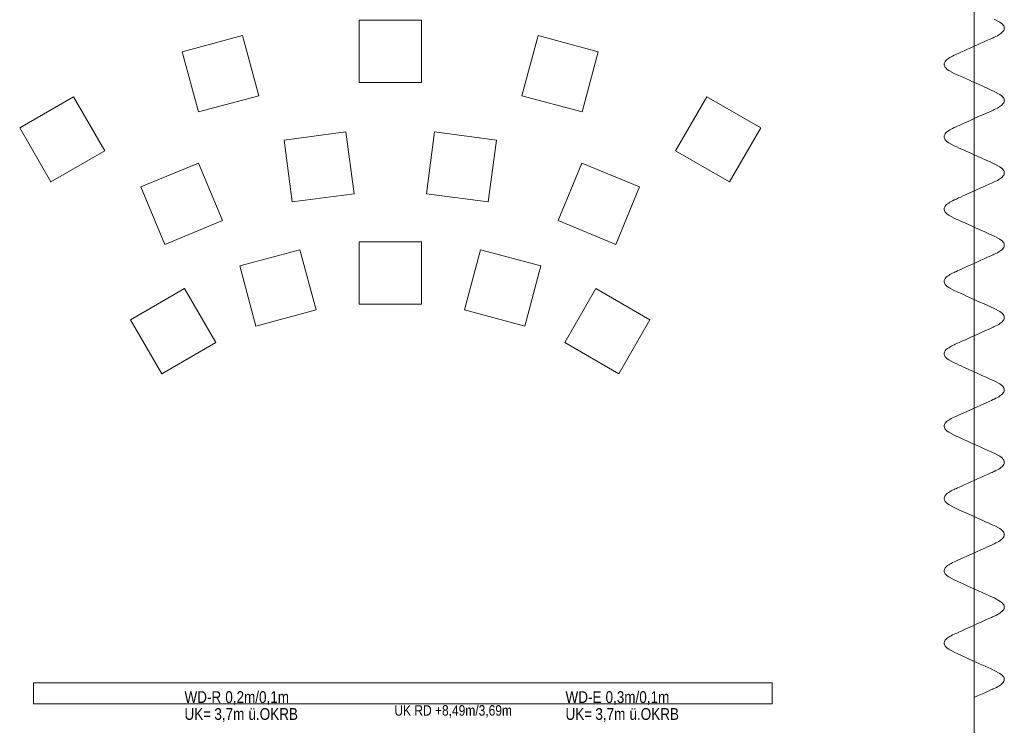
# Model space of a CAD drawing. Extents: x -620 to 300, y 62 to 1107.
# Tile 72 of 109: x -263 to -121, y 607 to 708. Entities that reach past the tile are written whole.
import ezdxf
from ezdxf.lldxf.tags import DXFTag

# ---------------------------------------------------------------- set-up
doc = ezdxf.new("R2010")
doc.units = 0
doc.layers.get('0').update_dxf_attribs({"lineweight": 35})
for name, color, linetype, lineweight, true_color in [('00_Beschriftung UZ', 3, 'Continuous', 13, 0x00ff00), ('30 -34 Innenwände- 11 Durchbruch', 4, 'Continuous', 9, 0x00ffff), ('60- 61 allgemeine Ausstattung- 1 Möbel', 7, 'Continuous', 9, 0x00cccc)]:
    doc.layers.add(name, color=color, linetype=linetype, lineweight=lineweight, true_color=true_color)
doc.layers.add('70 -71 Achsen- 1 Gebäudeachsen', color=7, linetype='STRICHPUNKT2-A06G9G5P8I', lineweight=18)
doc.styles.get("Standard").update_dxf_attribs({"font": 'ARIALN.TTF'})
tags = doc.linetypes.add('STRICHPUNKT2-A06G9G5P8I', pattern=[12.7, 6.35, -3.175, 0, -3.175]).pattern_tags.tags
tags[10:11] = [DXFTag(74, 4), DXFTag(75, 0), DXFTag(340, '0'), DXFTag(46, 0.0), DXFTag(50, 0.0), DXFTag(44, 0.0), DXFTag(45, 0.0)]
tags[8:9] = [DXFTag(74, 4), DXFTag(75, 0), DXFTag(340, '0'), DXFTag(46, 0.0), DXFTag(50, 0.0), DXFTag(44, 0.0), DXFTag(45, 0.0)]
tags[6:7] = [DXFTag(74, 4), DXFTag(75, 0), DXFTag(340, '0'), DXFTag(46, 0.0), DXFTag(50, 0.0), DXFTag(44, 0.0), DXFTag(45, 0.0)]
tags[4:5] = [DXFTag(74, 4), DXFTag(75, 0), DXFTag(340, '0'), DXFTag(46, 0.0), DXFTag(50, 0.0), DXFTag(44, 0.0), DXFTag(45, 0.0)]

# ---------------------------------------------------------------- blocks, each defined once
blk = doc.blocks.new('Referenz-A06G9G5R8I')
at = {"layer": '60- 61 allgemeine Ausstattung- 1 Möbel', "color": 0, "linetype": 'Continuous', "ltscale": 0.13}
for p, q in [((-214.28, 708.38), (-205.28, 708.38)), ((-214.28, 699.38), (-214.28, 708.38)), ((-205.28, 708.38), (-205.28, 699.38)), ((-239.8, 703.83), (-231.1, 706.16)), ((-231.1, 706.16), (-228.77, 697.47)), ((-190.78, 697.47), (-188.45, 706.16)), ((-188.45, 706.16), (-179.76, 703.83)), ((-237.46, 695.14), (-239.8, 703.83)), ((-179.76, 703.83), (-182.09, 695.14)), ((-205.28, 699.38), (-214.28, 699.38)), ((-263.27, 692.84), (-255.48, 697.34)), ((-255.48, 697.34), (-250.97, 689.55)), ((-228.77, 697.47), (-237.46, 695.14)), ((-182.09, 695.14), (-190.78, 697.47)), ((-168.58, 689.55), (-164.08, 697.34)), ((-164.08, 697.34), (-156.29, 692.84)), ((-258.77, 685.04), (-263.27, 692.84)), ((-225.1, 691.08), (-216.18, 692.25)), ((-216.18, 692.25), (-215, 683.33)), ((-204.56, 683.33), (-203.38, 692.25)), ((-203.38, 692.25), (-194.46, 691.08)), ((-156.29, 692.84), (-160.79, 685.04)), ((-223.92, 682.15), (-225.1, 691.08)), ((-194.46, 691.08), (-195.63, 682.15)), ((-250.97, 689.55), (-258.77, 685.04)), ((-160.79, 685.04), (-168.58, 689.55)), ((-245.77, 684.32), (-237.45, 687.77)), ((-237.45, 687.77), (-234.01, 679.45)), ((-185.55, 679.45), (-182.1, 687.77)), ((-182.1, 687.77), (-173.79, 684.32)), ((-242.32, 676.01), (-245.77, 684.32)), ((-173.79, 684.32), (-177.23, 676.01)), ((-215, 683.33), (-223.92, 682.15)), ((-195.63, 682.15), (-204.56, 683.33)), ((-234.01, 679.45), (-242.32, 676.01)), ((-177.23, 676.01), (-185.55, 679.45)), ((-231.51, 672.92), (-222.82, 675.25)), ((-222.82, 675.25), (-220.49, 666.56)), ((-214.28, 676.38), (-205.28, 676.38)), ((-214.28, 667.38), (-214.28, 676.38)), ((-205.28, 676.38), (-205.28, 667.38)), ((-199.06, 666.56), (-196.73, 675.25)), ((-196.73, 675.25), (-188.04, 672.92)), ((-229.18, 664.23), (-231.51, 672.92)), ((-188.04, 672.92), (-190.37, 664.23)), ((-127.89, 672.2), (-127.41, 672.41)), ((-127.41, 672.41), (-126.92, 672.63)), ((-126.92, 672.63), (-126.44, 672.85)), ((-126.44, 672.85), (-125.96, 673.07)), ((-125.96, 673.07), (-125.48, 673.28)), ((-129.81, 670.78), (-129.78, 670.89)), ((-129.78, 670.89), (-129.73, 671)), ((-129.73, 671), (-129.66, 671.11)), ((-129.66, 671.11), (-129.57, 671.22)), ((-129.57, 671.22), (-129.46, 671.32)), ((-129.46, 671.32), (-129.33, 671.43)), ((-129.33, 671.43), (-129.17, 671.54)), ((-129.17, 671.54), (-129, 671.65)), ((-129, 671.65), (-128.81, 671.76)), ((-128.81, 671.76), (-128.6, 671.87)), ((-128.6, 671.87), (-128.37, 671.98)), ((-128.37, 671.98), (-128.21, 672.05)), ((-128.21, 672.05), (-128.05, 672.12)), ((-128.05, 672.12), (-127.89, 672.2)), ((-247.27, 665.12), (-239.47, 669.63)), ((-239.47, 669.63), (-234.97, 661.83)), ((-184.58, 661.83), (-180.08, 669.63)), ((-180.08, 669.63), (-172.29, 665.12)), ((-129.82, 670.67), (-129.81, 670.78)), ((-129.81, 670.56), (-129.82, 670.67)), ((-129.78, 670.45), (-129.81, 670.56)), ((-129.73, 670.34), (-129.78, 670.45)), ((-129.66, 670.24), (-129.73, 670.34)), ((-129.53, 670.09), (-129.66, 670.24)), ((-129.37, 669.95), (-129.53, 670.09)), ((-129.17, 669.8), (-129.37, 669.95)), ((-128.37, 669.37), (-129.17, 669.8)), ((-127.93, 669.17), (-128.37, 669.37)), ((-127.48, 668.96), (-127.93, 669.17)), ((-127.04, 668.76), (-127.48, 668.96)), ((-126.6, 668.56), (-127.04, 668.76)), ((-126.15, 668.36), (-126.6, 668.56)), ((-125.71, 668.16), (-126.15, 668.36)), ((-125.71, 668.16), (-125.19, 667.93)), ((-205.28, 667.38), (-214.28, 667.38)), ((-125.19, 667.93), (-124.67, 667.69)), ((-124.67, 667.69), (-124.15, 667.46)), ((-124.15, 667.46), (-123.63, 667.22)), ((-123.63, 667.22), (-123.11, 666.99)), ((-123.11, 666.99), (-122.59, 666.75)), ((-122.59, 666.75), (-121.78, 666.32)), ((-220.49, 666.56), (-229.18, 664.23)), ((-190.37, 664.23), (-199.06, 666.56)), ((-121.78, 666.32), (-121.59, 666.17)), ((-121.59, 666.17), (-121.42, 666.03)), ((-121.42, 666.03), (-121.3, 665.88)), ((-121.3, 665.88), (-121.23, 665.77)), ((-121.23, 665.77), (-121.18, 665.66)), ((-121.18, 665.23), (-121.23, 665.12)), ((-121.18, 665.66), (-121.15, 665.56)), ((-121.15, 665.34), (-121.18, 665.23)), ((-121.15, 665.56), (-121.14, 665.45)), ((-121.14, 665.45), (-121.15, 665.34)), ((-242.76, 657.33), (-247.27, 665.12)), ((-172.29, 665.12), (-176.79, 657.33)), ((-123.15, 663.89), (-123.71, 663.63)), ((-122.96, 663.97), (-123.15, 663.89)), ((-122.77, 664.06), (-122.96, 663.97)), ((-122.59, 664.14), (-122.77, 664.06)), ((-122.35, 664.25), (-122.59, 664.14)), ((-122.14, 664.36), (-122.35, 664.25)), ((-121.95, 664.47), (-122.14, 664.36)), ((-121.78, 664.58), (-121.95, 664.47)), ((-121.63, 664.69), (-121.78, 664.58)), ((-121.5, 664.79), (-121.63, 664.69)), ((-121.39, 664.9), (-121.5, 664.79)), ((-121.3, 665.01), (-121.39, 664.9)), ((-121.23, 665.12), (-121.3, 665.01)), ((-126.76, 662.25), (-126.36, 662.44)), ((-126.36, 662.44), (-125.96, 662.62)), ((-125.4, 662.87), (-125.96, 662.62)), ((-124.84, 663.12), (-125.4, 662.87)), ((-124.27, 663.38), (-124.84, 663.12)), ((-123.71, 663.63), (-124.27, 663.38)), ((-234.97, 661.83), (-242.76, 657.33)), ((-176.79, 657.33), (-184.58, 661.83)), ((-129.46, 660.88), (-129.33, 660.98)), ((-129.33, 660.98), (-129.17, 661.09)), ((-129.17, 661.09), (-129, 661.2)), ((-129, 661.2), (-128.81, 661.31)), ((-128.81, 661.31), (-128.6, 661.42)), ((-128.6, 661.42), (-128.37, 661.53)), ((-128.37, 661.53), (-128.24, 661.59)), ((-128.24, 661.59), (-128.1, 661.65)), ((-128.1, 661.65), (-127.97, 661.71)), ((-127.97, 661.71), (-127.57, 661.89)), ((-127.57, 661.89), (-127.17, 662.07)), ((-127.17, 662.07), (-126.76, 662.25)), ((-129.82, 660.22), (-129.81, 660.33)), ((-129.81, 660.11), (-129.82, 660.22)), ((-129.81, 660.33), (-129.78, 660.44)), ((-129.78, 660), (-129.81, 660.11)), ((-129.78, 660.44), (-129.73, 660.55)), ((-129.73, 659.9), (-129.78, 660)), ((-129.73, 660.55), (-129.66, 660.66)), ((-129.66, 659.79), (-129.73, 659.9)), ((-129.66, 660.66), (-129.57, 660.77)), ((-129.53, 659.64), (-129.66, 659.79)), ((-129.57, 660.77), (-129.46, 660.88)), ((-129.37, 659.5), (-129.53, 659.64)), ((-129.17, 659.35), (-129.37, 659.5)), ((-128.37, 658.92), (-129.17, 659.35)), ((-128, 658.75), (-128.37, 658.92)), ((-127.64, 658.59), (-128, 658.75)), ((-127.27, 658.42), (-127.64, 658.59)), ((-126.91, 658.25), (-127.27, 658.42)), ((-126.54, 658.09), (-126.91, 658.25)), ((-126.17, 657.92), (-126.54, 658.09)), ((-126.17, 657.92), (-125.57, 657.65)), ((-125.57, 657.65), (-124.98, 657.38)), ((-124.98, 657.38), (-124.38, 657.11)), ((-124.38, 657.11), (-123.78, 656.84)), ((-123.78, 656.84), (-123.18, 656.57)), ((-123.18, 656.57), (-122.59, 656.3)), ((-122.59, 656.3), (-121.78, 655.87)), ((-121.78, 655.87), (-121.59, 655.72)), ((-121.59, 655.72), (-121.42, 655.58)), ((-121.42, 655.58), (-121.3, 655.43)), ((-121.3, 655.43), (-121.23, 655.32)), ((-121.23, 655.32), (-121.18, 655.22)), ((-122.35, 653.8), (-122.59, 653.69)), ((-122.14, 653.91), (-122.35, 653.8)), ((-121.95, 654.02), (-122.14, 653.91)), ((-121.78, 654.13), (-121.95, 654.02)), ((-121.63, 654.24), (-121.78, 654.13)), ((-121.5, 654.34), (-121.63, 654.24)), ((-121.39, 654.45), (-121.5, 654.34)), ((-121.3, 654.56), (-121.39, 654.45)), ((-121.23, 654.67), (-121.3, 654.56)), ((-121.18, 654.78), (-121.23, 654.67)), ((-121.18, 655.22), (-121.15, 655.11)), ((-121.15, 654.89), (-121.18, 654.78)), ((-121.15, 655.11), (-121.14, 655)), ((-121.14, 655), (-121.15, 654.89)), ((-125.16, 652.53), (-125.8, 652.24)), ((-124.51, 652.82), (-125.16, 652.53)), ((-123.87, 653.11), (-124.51, 652.82)), ((-123.23, 653.4), (-123.87, 653.11)), ((-123.01, 653.5), (-123.23, 653.4)), ((-122.8, 653.6), (-123.01, 653.5)), ((-122.59, 653.69), (-122.8, 653.6)), ((-128.81, 650.86), (-128.6, 650.97)), ((-128.6, 650.97), (-128.37, 651.08)), ((-128.37, 651.08), (-128.26, 651.13)), ((-128.26, 651.13), (-128.16, 651.18)), ((-128.16, 651.18), (-128.05, 651.22)), ((-128.05, 651.22), (-127.73, 651.37)), ((-127.73, 651.37), (-127.41, 651.51)), ((-127.41, 651.51), (-127.09, 651.66)), ((-127.09, 651.66), (-126.76, 651.81)), ((-126.76, 651.81), (-126.44, 651.95)), ((-125.8, 652.24), (-126.44, 651.95)), ((-129.82, 649.77), (-129.81, 649.88)), ((-129.81, 649.66), (-129.82, 649.77)), ((-129.81, 649.88), (-129.78, 649.99)), ((-129.78, 649.56), (-129.81, 649.66)), ((-129.78, 649.99), (-129.73, 650.1)), ((-129.73, 649.45), (-129.78, 649.56)), ((-129.73, 650.1), (-129.66, 650.21)), ((-129.66, 650.21), (-129.57, 650.32)), ((-129.57, 650.32), (-129.46, 650.43)), ((-129.46, 650.43), (-129.33, 650.54)), ((-129.33, 650.54), (-129.17, 650.64)), ((-129.17, 650.64), (-129, 650.75)), ((-129, 650.75), (-128.81, 650.86)), ((-129.66, 649.34), (-129.73, 649.45)), ((-129.53, 649.19), (-129.66, 649.34)), ((-129.37, 649.05), (-129.53, 649.19)), ((-129.17, 648.9), (-129.37, 649.05)), ((-128.37, 648.47), (-129.17, 648.9)), ((-128.08, 648.34), (-128.37, 648.47)), ((-127.79, 648.21), (-128.08, 648.34)), ((-127.5, 648.08), (-127.79, 648.21)), ((-127.21, 647.94), (-127.5, 648.08)), ((-126.92, 647.81), (-127.21, 647.94)), ((-126.64, 647.68), (-126.92, 647.81)), ((-126.64, 647.68), (-125.96, 647.38)), ((-125.96, 647.38), (-125.29, 647.07)), ((-125.29, 647.07), (-124.61, 646.77)), ((-124.61, 646.77), (-123.94, 646.46)), ((-123.94, 646.46), (-123.26, 646.16)), ((-123.26, 646.16), (-122.59, 645.86)), ((-122.59, 645.86), (-121.78, 645.42)), ((-121.78, 645.42), (-121.59, 645.27)), ((-121.59, 645.27), (-121.42, 645.13)), ((-121.5, 643.9), (-121.63, 643.79)), ((-121.39, 644), (-121.5, 643.9)), ((-121.42, 645.13), (-121.3, 644.98)), ((-121.3, 644.11), (-121.39, 644)), ((-121.3, 644.98), (-121.23, 644.88)), ((-121.23, 644.22), (-121.3, 644.11)), ((-121.23, 644.88), (-121.18, 644.77)), ((-121.18, 644.33), (-121.23, 644.22)), ((-121.18, 644.77), (-121.15, 644.66)), ((-121.15, 644.44), (-121.18, 644.33)), ((-121.15, 644.66), (-121.14, 644.55)), ((-121.14, 644.55), (-121.15, 644.44)), ((-124.03, 642.59), (-124.51, 642.37)), ((-123.55, 642.81), (-124.03, 642.59)), ((-123.07, 643.03), (-123.55, 642.81)), ((-122.91, 643.1), (-123.07, 643.03)), ((-122.75, 643.17), (-122.91, 643.1)), ((-122.59, 643.24), (-122.75, 643.17)), ((-122.35, 643.35), (-122.59, 643.24)), ((-122.14, 643.46), (-122.35, 643.35)), ((-121.95, 643.57), (-122.14, 643.46)), ((-121.78, 643.68), (-121.95, 643.57)), ((-121.63, 643.79), (-121.78, 643.68)), ((-127.89, 640.85), (-127.41, 641.07)), ((-127.41, 641.07), (-126.92, 641.28)), ((-126.92, 641.28), (-126.44, 641.5)), ((-126.44, 641.5), (-125.96, 641.72)), ((-125.96, 641.72), (-125.48, 641.94)), ((-125, 642.15), (-125.48, 641.94)), ((-124.51, 642.37), (-125, 642.15)), ((-129.78, 639.54), (-129.73, 639.65)), ((-129.73, 639.65), (-129.66, 639.76)), ((-129.66, 639.76), (-129.57, 639.87)), ((-129.57, 639.87), (-129.46, 639.98)), ((-129.46, 639.98), (-129.33, 640.09)), ((-129.33, 640.09), (-129.17, 640.2)), ((-129.17, 640.2), (-129, 640.3)), ((-129, 640.3), (-128.81, 640.41)), ((-128.81, 640.41), (-128.6, 640.52)), ((-128.6, 640.52), (-128.37, 640.63)), ((-128.37, 640.63), (-128.21, 640.7)), ((-128.21, 640.7), (-128.05, 640.78)), ((-128.05, 640.78), (-127.89, 640.85)), ((-129.82, 639.32), (-129.81, 639.43)), ((-129.81, 639.22), (-129.82, 639.32)), ((-129.81, 639.43), (-129.78, 639.54)), ((-129.78, 639.11), (-129.81, 639.22)), ((-129.73, 639), (-129.78, 639.11)), ((-129.66, 638.89), (-129.73, 639)), ((-129.53, 638.74), (-129.66, 638.89)), ((-129.37, 638.6), (-129.53, 638.74)), ((-129.17, 638.45), (-129.37, 638.6)), ((-128.37, 638.02), (-129.17, 638.45)), ((-127.7, 637.71), (-128.37, 638.02)), ((-127.02, 637.41), (-127.7, 637.71)), ((-126.35, 637.1), (-127.02, 637.41)), ((-125.67, 636.8), (-126.35, 637.1)), ((-125, 636.49), (-125.67, 636.8)), ((-124.32, 636.19), (-125, 636.49)), ((-124.32, 636.19), (-124.03, 636.06)), ((-124.03, 636.06), (-123.74, 635.93)), ((-123.74, 635.93), (-123.45, 635.8)), ((-123.45, 635.8), (-123.16, 635.67)), ((-123.16, 635.67), (-122.87, 635.54)), ((-122.87, 635.54), (-122.59, 635.41)), ((-122.59, 635.41), (-121.78, 634.97)), ((-121.78, 634.97), (-121.59, 634.83)), ((-121.59, 634.83), (-121.42, 634.68)), ((-121.42, 634.68), (-121.3, 634.54)), ((-121.3, 634.54), (-121.23, 634.43)), ((-121.23, 634.43), (-121.18, 634.32)), ((-121.18, 634.32), (-121.15, 634.21)), ((-121.15, 633.99), (-121.18, 633.88)), ((-121.15, 634.21), (-121.14, 634.1)), ((-121.14, 634.1), (-121.15, 633.99)), ((-123.23, 632.5), (-123.55, 632.36)), ((-122.91, 632.65), (-123.23, 632.5)), ((-122.8, 632.7), (-122.91, 632.65)), ((-122.69, 632.75), (-122.8, 632.7)), ((-122.59, 632.79), (-122.69, 632.75)), ((-122.35, 632.9), (-122.59, 632.79)), ((-122.14, 633.01), (-122.35, 632.9)), ((-121.95, 633.12), (-122.14, 633.01)), ((-121.78, 633.23), (-121.95, 633.12)), ((-121.63, 633.34), (-121.78, 633.23)), ((-121.5, 633.45), (-121.63, 633.34)), ((-121.39, 633.56), (-121.5, 633.45)), ((-121.3, 633.66), (-121.39, 633.56)), ((-121.23, 633.77), (-121.3, 633.66)), ((-121.18, 633.88), (-121.23, 633.77)), ((-126.44, 631.05), (-125.8, 631.34)), ((-125.8, 631.34), (-125.16, 631.63)), ((-125.16, 631.63), (-124.51, 631.92)), ((-124.19, 632.07), (-124.51, 631.92)), ((-123.87, 632.21), (-124.19, 632.07)), ((-123.55, 632.36), (-123.87, 632.21)), ((-129.33, 629.64), (-129.17, 629.75)), ((-129.17, 629.75), (-129, 629.86)), ((-129, 629.86), (-128.81, 629.96)), ((-128.81, 629.96), (-128.6, 630.07)), ((-128.6, 630.07), (-128.37, 630.18)), ((-128.37, 630.18), (-128.16, 630.28)), ((-128.16, 630.28), (-127.94, 630.38)), ((-127.94, 630.38), (-127.73, 630.47)), ((-127.73, 630.47), (-127.09, 630.76)), ((-127.09, 630.76), (-126.44, 631.05)), ((-129.82, 628.88), (-129.81, 628.98)), ((-129.81, 628.77), (-129.82, 628.88)), ((-129.81, 628.98), (-129.78, 629.09)), ((-129.78, 628.66), (-129.81, 628.77)), ((-129.78, 629.09), (-129.73, 629.2)), ((-129.73, 628.55), (-129.78, 628.66)), ((-129.73, 629.2), (-129.66, 629.31)), ((-129.66, 628.44), (-129.73, 628.55)), ((-129.66, 629.31), (-129.57, 629.42)), ((-129.53, 628.3), (-129.66, 628.44)), ((-129.57, 629.42), (-129.46, 629.53)), ((-129.37, 628.15), (-129.53, 628.3)), ((-129.46, 629.53), (-129.33, 629.64)), ((-129.17, 628), (-129.37, 628.15)), ((-128.37, 627.57), (-129.17, 628)), ((-127.77, 627.3), (-128.37, 627.57)), ((-127.18, 627.03), (-127.77, 627.3)), ((-126.58, 626.76), (-127.18, 627.03)), ((-125.98, 626.49), (-126.58, 626.76)), ((-125.38, 626.22), (-125.98, 626.49)), ((-124.78, 625.95), (-125.38, 626.22)), ((-124.78, 625.95), (-124.42, 625.78)), ((-124.42, 625.78), (-124.05, 625.62)), ((-124.05, 625.62), (-123.68, 625.45)), ((-123.68, 625.45), (-123.32, 625.29)), ((-123.32, 625.29), (-122.95, 625.12)), ((-122.95, 625.12), (-122.59, 624.96)), ((-122.59, 624.96), (-121.78, 624.52)), ((-121.78, 624.52), (-121.59, 624.38)), ((-121.59, 624.38), (-121.42, 624.23)), ((-121.42, 624.23), (-121.3, 624.09)), ((-121.3, 624.09), (-121.23, 623.98)), ((-121.23, 623.98), (-121.18, 623.87)), ((-122.14, 622.56), (-122.35, 622.45)), ((-121.95, 622.67), (-122.14, 622.56)), ((-121.78, 622.78), (-121.95, 622.67)), ((-121.63, 622.89), (-121.78, 622.78)), ((-121.5, 623), (-121.63, 622.89)), ((-121.39, 623.11), (-121.5, 623)), ((-121.3, 623.22), (-121.39, 623.11)), ((-121.23, 623.32), (-121.3, 623.22)), ((-121.18, 623.43), (-121.23, 623.32)), ((-121.18, 623.87), (-121.15, 623.76)), ((-121.15, 623.54), (-121.18, 623.43)), ((-121.15, 623.76), (-121.14, 623.65)), ((-121.14, 623.65), (-121.15, 623.54)), ((-125.56, 621), (-125, 621.26)), ((-124.59, 621.44), (-125, 621.26)), ((-124.19, 621.62), (-124.59, 621.44)), ((-123.79, 621.8), (-124.19, 621.62)), ((-123.39, 621.98), (-123.79, 621.8)), ((-122.99, 622.16), (-123.39, 621.98)), ((-122.85, 622.22), (-122.99, 622.16)), ((-122.72, 622.28), (-122.85, 622.22)), ((-122.59, 622.34), (-122.72, 622.28)), ((-122.35, 622.45), (-122.59, 622.34)), ((-128.6, 619.62), (-128.37, 619.73)), ((-128.37, 619.73), (-128.18, 619.82)), ((-128.18, 619.82), (-128, 619.9)), ((-128, 619.9), (-127.81, 619.99)), ((-127.81, 619.99), (-127.25, 620.24)), ((-127.25, 620.24), (-126.68, 620.49)), ((-126.68, 620.49), (-126.12, 620.75)), ((-126.12, 620.75), (-125.56, 621)), ((-129.82, 618.43), (-129.81, 618.54)), ((-129.81, 618.32), (-129.82, 618.43)), ((-129.81, 618.54), (-129.78, 618.64)), ((-129.78, 618.21), (-129.81, 618.32)), ((-129.78, 618.64), (-129.73, 618.75)), ((-129.73, 618.75), (-129.66, 618.86)), ((-129.66, 618.86), (-129.57, 618.97)), ((-129.57, 618.97), (-129.46, 619.08)), ((-129.46, 619.08), (-129.33, 619.19)), ((-129.33, 619.19), (-129.17, 619.3)), ((-129.17, 619.3), (-129, 619.41)), ((-129, 619.41), (-128.81, 619.51)), ((-128.81, 619.51), (-128.6, 619.62)), ((-129.73, 618.1), (-129.78, 618.21)), ((-129.66, 617.99), (-129.73, 618.1)), ((-129.53, 617.85), (-129.66, 617.99)), ((-129.37, 617.7), (-129.53, 617.85)), ((-129.17, 617.56), (-129.37, 617.7)), ((-128.37, 617.12), (-129.17, 617.56)), ((-127.85, 616.89), (-128.37, 617.12)), ((-127.33, 616.65), (-127.85, 616.89)), ((-126.81, 616.42), (-127.33, 616.65)), ((-126.29, 616.18), (-126.81, 616.42)), ((-125.77, 615.94), (-126.29, 616.18)), ((-125.25, 615.71), (-125.77, 615.94)), ((-125.25, 615.71), (-124.8, 615.51)), ((-124.8, 615.51), (-124.36, 615.31)), ((-124.36, 615.31), (-123.92, 615.11)), ((-123.92, 615.11), (-123.47, 614.91)), ((-123.47, 614.91), (-123.03, 614.71)), ((-123.03, 614.71), (-122.59, 614.51)), ((-122.59, 614.51), (-121.78, 614.07)), ((-121.78, 614.07), (-121.59, 613.93)), ((-261.3, 609.7), (-261.3, 612.7)), ((-261.3, 612.7), (-154.65, 612.7)), ((-154.65, 612.7), (-154.65, 609.7)), ((-121.59, 613.93), (-121.42, 613.78)), ((-121.39, 612.66), (-121.5, 612.55)), ((-121.42, 613.78), (-121.3, 613.64)), ((-121.3, 612.77), (-121.39, 612.66)), ((-121.3, 613.64), (-121.23, 613.53)), ((-121.23, 612.88), (-121.3, 612.77)), ((-121.23, 613.53), (-121.18, 613.42)), ((-121.18, 612.98), (-121.23, 612.88)), ((-121.18, 613.42), (-121.15, 613.31)), ((-121.15, 613.09), (-121.18, 612.98)), ((-121.15, 613.31), (-121.14, 613.2)), ((-121.14, 613.2), (-121.15, 613.09)), ((-124.03, 611.24), (-124.51, 611.03)), ((-123.55, 611.46), (-124.03, 611.24)), ((-123.07, 611.68), (-123.55, 611.46)), ((-122.91, 611.75), (-123.07, 611.68)), ((-122.75, 611.82), (-122.91, 611.75)), ((-122.59, 611.9), (-122.75, 611.82)), ((-122.35, 612), (-122.59, 611.9)), ((-122.14, 612.11), (-122.35, 612)), ((-121.95, 612.22), (-122.14, 612.11)), ((-121.78, 612.33), (-121.95, 612.22)), ((-121.63, 612.44), (-121.78, 612.33)), ((-121.5, 612.55), (-121.63, 612.44)), ((-125, 610.81), (-125.48, 610.59)), ((-124.51, 611.03), (-125, 610.81)), ((-154.65, 609.7), (-261.3, 609.7))]:
    blk.add_line(p, q, dxfattribs=at)
at = {"layer": '60- 61 allgemeine Ausstattung- 1 Möbel', "color": 0, "linetype": 'Continuous'}
for p, q in [((-122.59, 708.55), (-121.78, 708.11)), ((-121.78, 708.11), (-121.59, 707.97)), ((-121.59, 707.97), (-121.42, 707.82)), ((-121.42, 707.82), (-121.3, 707.68)), ((-121.63, 706.48), (-121.78, 706.37)), ((-121.5, 706.59), (-121.63, 706.48)), ((-121.39, 706.7), (-121.5, 706.59)), ((-121.3, 706.81), (-121.39, 706.7)), ((-121.3, 707.68), (-121.23, 707.57)), ((-121.23, 706.92), (-121.3, 706.81)), ((-121.23, 707.57), (-121.18, 707.46)), ((-121.18, 707.03), (-121.23, 706.92)), ((-121.18, 707.46), (-121.15, 707.35)), ((-121.15, 707.13), (-121.18, 707.03)), ((-121.15, 707.35), (-121.14, 707.24)), ((-121.14, 707.24), (-121.15, 707.13)), ((-124.51, 705.07), (-125, 704.85)), ((-124.03, 705.28), (-124.51, 705.07)), ((-123.55, 705.5), (-124.03, 705.28)), ((-123.07, 705.72), (-123.55, 705.5)), ((-122.91, 705.79), (-123.07, 705.72)), ((-122.75, 705.86), (-122.91, 705.79)), ((-122.59, 705.94), (-122.75, 705.86)), ((-122.35, 706.05), (-122.59, 705.94)), ((-122.14, 706.15), (-122.35, 706.05)), ((-121.95, 706.26), (-122.14, 706.15)), ((-121.78, 706.37), (-121.95, 706.26)), ((-127.89, 703.54), (-127.41, 703.76)), ((-127.41, 703.76), (-126.92, 703.98)), ((-126.92, 703.98), (-126.44, 704.2)), ((-126.44, 704.2), (-125.96, 704.41)), ((-125.96, 704.41), (-125.48, 704.63)), ((-125, 704.85), (-125.48, 704.63)), ((-129.82, 702.02), (-129.81, 702.13)), ((-129.81, 702.13), (-129.78, 702.24)), ((-129.78, 702.24), (-129.73, 702.34)), ((-129.73, 702.34), (-129.66, 702.45)), ((-129.66, 702.45), (-129.57, 702.56)), ((-129.57, 702.56), (-129.46, 702.67)), ((-129.46, 702.67), (-129.33, 702.78)), ((-129.33, 702.78), (-129.17, 702.89)), ((-129.17, 702.89), (-129, 703)), ((-129, 703), (-128.81, 703.11)), ((-128.81, 703.11), (-128.6, 703.22)), ((-128.6, 703.22), (-128.37, 703.32)), ((-128.37, 703.32), (-128.21, 703.4)), ((-128.21, 703.4), (-128.05, 703.47)), ((-128.05, 703.47), (-127.89, 703.54)), ((-129.81, 701.91), (-129.82, 702.02)), ((-129.78, 701.8), (-129.81, 701.91)), ((-129.73, 701.69), (-129.78, 701.8)), ((-129.66, 701.58), (-129.73, 701.69)), ((-129.53, 701.44), (-129.66, 701.58)), ((-129.37, 701.29), (-129.53, 701.44)), ((-129.17, 701.15), (-129.37, 701.29)), ((-128.37, 700.71), (-129.17, 701.15)), ((-127.93, 700.51), (-128.37, 700.71)), ((-127.48, 700.31), (-127.93, 700.51)), ((-127.04, 700.11), (-127.48, 700.31)), ((-126.6, 699.91), (-127.04, 700.11)), ((-126.15, 699.71), (-126.6, 699.91)), ((-125.71, 699.51), (-126.15, 699.71)), ((-125.71, 699.51), (-125.19, 699.28)), ((-125.19, 699.28), (-124.67, 699.04)), ((-124.67, 699.04), (-124.15, 698.81)), ((-124.15, 698.81), (-123.63, 698.57)), ((-123.63, 698.57), (-123.11, 698.34)), ((-123.11, 698.34), (-122.59, 698.1)), ((-122.59, 698.1), (-121.78, 697.66)), ((-121.78, 697.66), (-121.59, 697.52)), ((-121.59, 697.52), (-121.42, 697.37)), ((-121.42, 697.37), (-121.3, 697.23)), ((-121.3, 697.23), (-121.23, 697.12)), ((-121.23, 696.47), (-121.3, 696.36)), ((-121.23, 697.12), (-121.18, 697.01)), ((-121.18, 696.58), (-121.23, 696.47)), ((-121.18, 697.01), (-121.15, 696.9)), ((-121.15, 696.69), (-121.18, 696.58)), ((-121.15, 696.9), (-121.14, 696.79)), ((-121.14, 696.79), (-121.15, 696.69)), ((-123.15, 695.23), (-123.71, 694.98)), ((-122.96, 695.32), (-123.15, 695.23)), ((-122.77, 695.4), (-122.96, 695.32)), ((-122.59, 695.49), (-122.77, 695.4)), ((-122.35, 695.6), (-122.59, 695.49)), ((-122.14, 695.71), (-122.35, 695.6)), ((-121.95, 695.81), (-122.14, 695.71)), ((-121.78, 695.92), (-121.95, 695.81)), ((-121.63, 696.03), (-121.78, 695.92)), ((-121.5, 696.14), (-121.63, 696.03)), ((-121.39, 696.25), (-121.5, 696.14)), ((-121.3, 696.36), (-121.39, 696.25)), ((-127.17, 693.42), (-126.76, 693.6)), ((-126.76, 693.6), (-126.36, 693.78)), ((-126.36, 693.78), (-125.96, 693.96)), ((-125.4, 694.22), (-125.96, 693.96)), ((-124.84, 694.47), (-125.4, 694.22)), ((-124.27, 694.73), (-124.84, 694.47)), ((-123.71, 694.98), (-124.27, 694.73)), ((-129.57, 692.11), (-129.46, 692.22)), ((-129.46, 692.22), (-129.33, 692.33)), ((-129.33, 692.33), (-129.17, 692.44)), ((-129.17, 692.44), (-129, 692.55)), ((-129, 692.55), (-128.81, 692.66)), ((-128.81, 692.66), (-128.6, 692.77)), ((-128.6, 692.77), (-128.37, 692.88)), ((-128.37, 692.88), (-128.24, 692.94)), ((-128.24, 692.94), (-128.1, 693)), ((-128.1, 693), (-127.97, 693.06)), ((-127.97, 693.06), (-127.57, 693.24)), ((-127.57, 693.24), (-127.17, 693.42)), ((-129.82, 691.57), (-129.81, 691.68)), ((-129.81, 691.46), (-129.82, 691.57)), ((-129.81, 691.68), (-129.78, 691.79)), ((-129.78, 691.35), (-129.81, 691.46)), ((-129.78, 691.79), (-129.73, 691.9)), ((-129.73, 691.24), (-129.78, 691.35)), ((-129.73, 691.9), (-129.66, 692)), ((-129.66, 691.13), (-129.73, 691.24)), ((-129.66, 692), (-129.57, 692.11)), ((-129.53, 690.99), (-129.66, 691.13)), ((-129.37, 690.84), (-129.53, 690.99)), ((-129.17, 690.7), (-129.37, 690.84)), ((-128.37, 690.26), (-129.17, 690.7)), ((-128, 690.1), (-128.37, 690.26)), ((-127.64, 689.93), (-128, 690.1)), ((-127.27, 689.77), (-127.64, 689.93)), ((-126.91, 689.6), (-127.27, 689.77)), ((-126.54, 689.44), (-126.91, 689.6)), ((-126.17, 689.27), (-126.54, 689.44)), ((-126.17, 689.27), (-125.57, 689)), ((-125.57, 689), (-124.98, 688.73)), ((-124.98, 688.73), (-124.38, 688.46)), ((-124.38, 688.46), (-123.78, 688.19)), ((-123.78, 688.19), (-123.18, 687.92)), ((-123.18, 687.92), (-122.59, 687.65)), ((-122.59, 687.65), (-121.78, 687.22)), ((-121.78, 687.22), (-121.59, 687.07)), ((-121.59, 687.07), (-121.42, 686.93)), ((-121.42, 686.93), (-121.3, 686.78)), ((-121.3, 686.78), (-121.23, 686.67)), ((-121.23, 686.67), (-121.18, 686.56)), ((-121.18, 686.56), (-121.15, 686.45)), ((-122.35, 685.15), (-122.59, 685.04)), ((-122.14, 685.26), (-122.35, 685.15)), ((-121.95, 685.37), (-122.14, 685.26)), ((-121.78, 685.47), (-121.95, 685.37)), ((-121.63, 685.58), (-121.78, 685.47)), ((-121.5, 685.69), (-121.63, 685.58)), ((-121.39, 685.8), (-121.5, 685.69)), ((-121.3, 685.91), (-121.39, 685.8)), ((-121.23, 686.02), (-121.3, 685.91)), ((-121.18, 686.13), (-121.23, 686.02)), ((-121.15, 686.24), (-121.18, 686.13)), ((-121.15, 686.45), (-121.14, 686.34)), ((-121.14, 686.34), (-121.15, 686.24)), ((-125.16, 683.88), (-125.8, 683.59)), ((-124.51, 684.17), (-125.16, 683.88)), ((-123.87, 684.46), (-124.51, 684.17)), ((-123.23, 684.75), (-123.87, 684.46)), ((-123.01, 684.85), (-123.23, 684.75)), ((-122.8, 684.94), (-123.01, 684.85)), ((-122.59, 685.04), (-122.8, 684.94)), ((-128.81, 682.21), (-128.6, 682.32)), ((-128.6, 682.32), (-128.37, 682.43)), ((-128.37, 682.43), (-128.26, 682.47)), ((-128.26, 682.47), (-128.16, 682.52)), ((-128.16, 682.52), (-128.05, 682.57)), ((-128.05, 682.57), (-127.73, 682.72)), ((-127.73, 682.72), (-127.41, 682.86)), ((-127.41, 682.86), (-127.09, 683.01)), ((-127.09, 683.01), (-126.76, 683.15)), ((-126.76, 683.15), (-126.44, 683.3)), ((-125.8, 683.59), (-126.44, 683.3)), ((-129.82, 681.12), (-129.81, 681.23)), ((-129.81, 681.01), (-129.82, 681.12)), ((-129.81, 681.23), (-129.78, 681.34)), ((-129.78, 680.9), (-129.81, 681.01)), ((-129.78, 681.34), (-129.73, 681.45)), ((-129.73, 680.79), (-129.78, 680.9)), ((-129.73, 681.45), (-129.66, 681.56)), ((-129.66, 681.56), (-129.57, 681.66)), ((-129.57, 681.66), (-129.46, 681.77)), ((-129.46, 681.77), (-129.33, 681.88)), ((-129.33, 681.88), (-129.17, 681.99)), ((-129.17, 681.99), (-129, 682.1)), ((-129, 682.1), (-128.81, 682.21)), ((-129.66, 680.69), (-129.73, 680.79)), ((-129.53, 680.54), (-129.66, 680.69)), ((-129.37, 680.39), (-129.53, 680.54)), ((-129.17, 680.25), (-129.37, 680.39)), ((-128.37, 679.81), (-129.17, 680.25)), ((-128.08, 679.68), (-128.37, 679.81)), ((-127.79, 679.55), (-128.08, 679.68)), ((-127.5, 679.42), (-127.79, 679.55)), ((-127.21, 679.29), (-127.5, 679.42)), ((-126.92, 679.16), (-127.21, 679.29)), ((-126.64, 679.03), (-126.92, 679.16)), ((-126.64, 679.03), (-125.96, 678.73)), ((-125.96, 678.73), (-125.29, 678.42)), ((-125.29, 678.42), (-124.61, 678.12)), ((-124.61, 678.12), (-123.94, 677.81)), ((-123.94, 677.81), (-123.26, 677.51)), ((-123.26, 677.51), (-122.59, 677.2)), ((-122.59, 677.2), (-121.78, 676.77)), ((-121.78, 676.77), (-121.59, 676.62)), ((-121.59, 676.62), (-121.42, 676.48)), ((-121.63, 675.13), (-121.78, 675.03)), ((-121.5, 675.24), (-121.63, 675.13)), ((-121.39, 675.35), (-121.5, 675.24)), ((-121.42, 676.48), (-121.3, 676.33)), ((-121.3, 675.46), (-121.39, 675.35)), ((-121.3, 676.33), (-121.23, 676.22)), ((-121.23, 675.57), (-121.3, 675.46)), ((-121.23, 676.22), (-121.18, 676.11)), ((-121.18, 675.68), (-121.23, 675.57)), ((-121.18, 676.11), (-121.15, 676)), ((-121.15, 675.79), (-121.18, 675.68)), ((-121.15, 676), (-121.14, 675.9)), ((-121.14, 675.9), (-121.15, 675.79)), ((-124.51, 673.72), (-125, 673.5)), ((-124.03, 673.94), (-124.51, 673.72)), ((-123.55, 674.15), (-124.03, 673.94)), ((-123.07, 674.37), (-123.55, 674.15)), ((-122.91, 674.44), (-123.07, 674.37)), ((-122.75, 674.52), (-122.91, 674.44)), ((-122.59, 674.59), (-122.75, 674.52)), ((-122.35, 674.7), (-122.59, 674.59)), ((-122.14, 674.81), (-122.35, 674.7)), ((-121.95, 674.92), (-122.14, 674.81)), ((-121.78, 675.03), (-121.95, 674.92)), ((-125, 673.5), (-125.48, 673.28))]:
    blk.add_line(p, q, dxfattribs=at)
at = {"layer": '70 -71 Achsen- 1 Gebäudeachsen', "color": 0, "linetype": 'STRICHPUNKT2-A06G9G5P8I', "ltscale": 0.18}
blk.add_line((-125.48, 1075.87), (-125.48, 76.43), dxfattribs=at)
at = {"layer": '00_Beschriftung UZ', "color": 0, "linetype": 'ByBlock', "lineweight": 5, "ltscale": 0.13, "insert": (-209.18, 609.48), "char_height": 1.5103, "attachment_point": 1}
blk.add_mtext('{\\fArial Narrow;UK RD +8,49m/3,69m}', dxfattribs=at)
at = {"layer": '30 -34 Innenwände- 11 Durchbruch', "color": 0, "linetype": 'Continuous', "ltscale": 0.13, "char_height": 1.7, "attachment_point": 1}
for s, insert in [('{\\fArial Narrow;WD-R}', (-239.48, 611.5)), ('{\\fArial Narrow;0,2m/0,1m}', (-233.59, 611.5)), ('{\\fArial Narrow;WD-E}', (-184.48, 611.5)), ('{\\fArial Narrow;0,3m/0,1m}', (-178.7, 611.5)), ('{\\fArial Narrow;UK=}', (-239.48, 609.06)), ('{\\fArial Narrow;3,7m}', (-235.17, 609.06)), ('{\\fArial Narrow;ü.OKRB}', (-230.25, 609.06)), ('{\\fArial Narrow;UK=}', (-184.48, 609.06)), ('{\\fArial Narrow;3,7m}', (-180.17, 609.06)), ('{\\fArial Narrow;ü.OKRB}', (-175.25, 609.06))]:
    blk.add_mtext(s, dxfattribs=dict(at, insert=insert))

msp = doc.modelspace()

# ---------------------------------------------------------------- block references
at = {"color": 8, "lineweight": 25, "ltscale": 0.25, "true_color": 0x808080}
msp.add_blockref('Referenz-A06G9G5R8I', (0, 0), dxfattribs=at)

doc.saveas('drawing.dxf')
